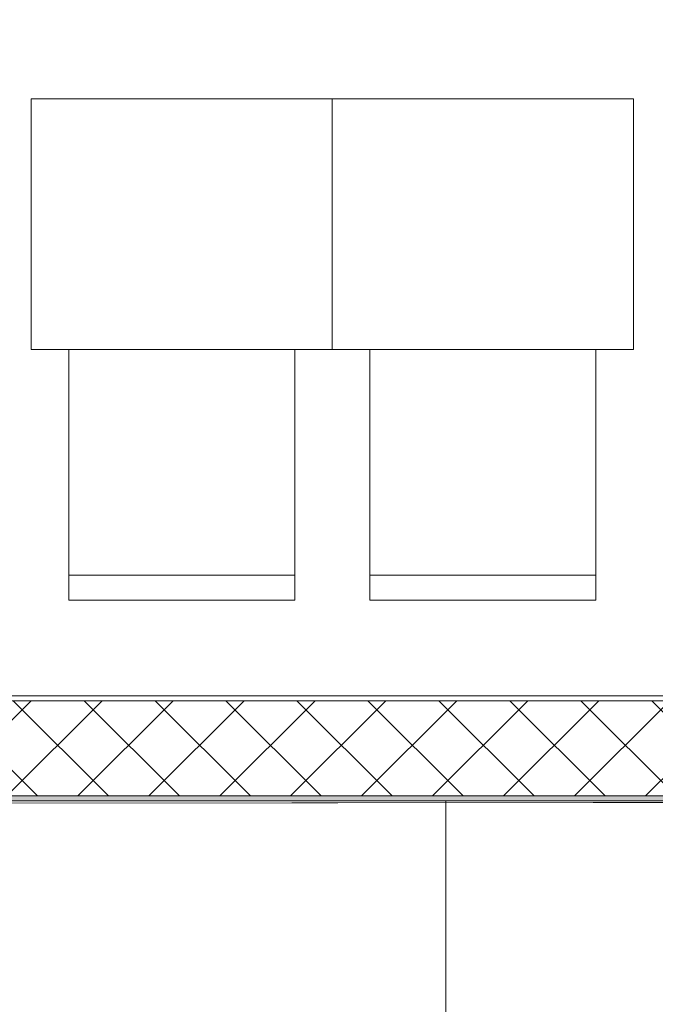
# Model space of a CAD drawing. Header units: millimetres. Extents: x 74467 to 235410, y -65 to 114857.
# Tile 185 of 256: x 122890 to 124157, y 70831 to 72794. Entities that reach past the tile are written whole.
import ezdxf
from ezdxf.enums import TextEntityAlignment as Align

# ---------------------------------------------------------------- set-up
doc = ezdxf.new("R2010")
doc.units = ezdxf.units.MM
doc.header["$MEASUREMENT"] = 0
doc.linetypes.add('Katkend topelt', pattern=[1093.611073, 529.166651, -211.666656, 141.111112, -211.666656])
doc.linetypes.add('Wipeout_Contour', pattern=[1000, 0, -1000])
for name, color, linetype in [('00 Kunstikonkursi LÜ jaoks asendi 2D', 7, 'Continuous'), ('00 Teljed.AR', 7, 'Continuous'), ('1235 Vahelaed.AR', 7, 'Continuous'), ('1311 Siseseinad.AR', 7, 'Continuous'), ('1326 Seinapinnad.SA', 7, 'Continuous'), ('1330 Sisustus.SA', 7, 'Continuous'), ('9350 Netopind.AR', 7, 'Continuous')]:
    doc.layers.add(name, color=color, linetype=linetype)
doc.styles.add('GENERATED_STYLE_3', font='txt')

# ---------------------------------------------------------------- blocks, each defined once
blk = doc.blocks.new('Slab_3_1', base_point=(121939.6, 71235.9))
at = {"color": 254, "linetype": 'Wipeout_Contour', "lineweight": 0, "ltscale": 852887.361332}
blk.add_wipeout([(121939.6, 71235.9), (121462.1, 67838), (123892.6, 67793.4), (123892.6, 69575.9), (126312.6, 69575.9), (126312.6, 71235.9)], dxfattribs=at).dxf.layer = '1235 Vahelaed.AR'
at = {"layer": '1235 Vahelaed.AR', "color": 7, "linetype": 'Continuous', "lineweight": 13, "flags": 128}
blk.add_lwpolyline([(126312.6, 71235.9), (121939.6, 71235.9)], dxfattribs=at)
blk = doc.blocks.new('Slab_22_1', base_point=(124307.1, 88081.6))
at = {"color": 254, "linetype": 'Wipeout_Contour', "lineweight": 0, "ltscale": 742907.755518}
blk.add_wipeout([(124307.1, 88081.6), (121939.6, 71235.9), (126312.6, 71235.9), (129692.6, 71235.9), (129692.6, 87324.7)], dxfattribs=at).dxf.layer = '1235 Vahelaed.AR'
at = {"layer": '1235 Vahelaed.AR', "color": 7, "linetype": 'Continuous', "lineweight": 13, "flags": 128}
blk.add_lwpolyline([(124307.1, 88081.6), (121939.6, 71235.9), (126312.6, 71235.9), (129692.6, 71235.9), (129692.6, 83745.5)], dxfattribs=at)
blk = doc.blocks.new('Liikumisruum_RG 103_3_1', base_point=(96460.4, 94557))
at = {"layer": '9350 Netopind.AR', "color": 7, "linetype": 'Continuous', "lineweight": 13, "flags": 128}
blk.add_lwpolyline([(129702.6, 93185.9), (129702.6, 71235.9), (123739.6, 71235.9), (123739.6, 69725.9), (129705.6, 69725.9), (129705.6, 67676.8), (132092.6, 67651.1), (132092.6, 69545.9), (131292.6, 69545.9), (131292.6, 72785.9), (132092.6, 72785.9), (132092.6, 78875.9), (131292.6, 78875.9), (131292.6, 81535.9), (132092.6, 81535.9), (132092.6, 85125.9), (131292.6, 85125.9), (131292.6, 87785.9), (132092.6, 87785.9), (132092.6, 89925.9), (131292.6, 89925.9), (131292.6, 93195.9)], dxfattribs=at)
blk = doc.blocks.new('Kättepesuala_PK 107_11_1', base_point=(121690.4, 69462.9))
at = {"layer": '9350 Netopind.AR', "color": 7, "linetype": 'Continuous', "lineweight": 13, "flags": 128}
blk.add_lwpolyline([(121939.6, 71235.9), (121463.5, 67848), (123739.6, 67797.9), (123739.6, 69725.9), (123739.6, 71235.9)], close=True, dxfattribs=at)
blk = doc.blocks.new('Ainekabinet 2_PK 111_30_1', base_point=(123325, 77435.9))
at = {"layer": '9350 Netopind.AR', "color": 7, "linetype": 'Continuous', "lineweight": 13, "flags": 128}
blk.add_lwpolyline([(122085.9, 72277), (122006.6, 71712.5), (122412.6, 71655.4), (122383.1, 71445.9), (129502.6, 71445.9), (129502.6, 77435.9), (123225, 77435.9), (122810.9, 77435.9)], close=True, dxfattribs=at)
blk = doc.blocks.new('Wall_32_1', base_point=(129692.6, 71245.9))
at = {"layer": '1311 Siseseinad.AR', "linetype": 'Continuous', "lineweight": 13, "true_color": 0x50504f}
h = blk.add_hatch(dxfattribs=at)
h.set_pattern_fill('Plokk_õõnesbetoon_0001', color=251, style=0, pattern_type=2)
h.set_pattern_definition([(45, (0, 0), (-70.71068, 70.71068), []), (135, (0, 0), (70.71068, 70.71068), [])])
h.paths.add_polyline_path([(121942, 71245.9), (129502.6, 71245.9), (129502.6, 71435.9), (122371.6, 71435.9), (122345.6, 71250.8), (121950.5, 71306.3)])
at = {"layer": '1311 Siseseinad.AR', "color": 7, "linetype": 'Continuous', "lineweight": 15, "flags": 128}
for points in [[(129502.6, 71435.9), (122371.6, 71435.9)], [(121942, 71245.9), (129502.6, 71245.9)]]:
    blk.add_lwpolyline(points, dxfattribs=at)
blk = doc.blocks.new('Wall_262_1', base_point=(129692.6, 71245.9))
at = {"layer": '1326 Seinapinnad.SA', "linetype": 'Continuous', "lineweight": 0, "true_color": 0xfefefe}
blk.add_hatch(color=7, dxfattribs=at).paths.add_polyline_path([(129692.6, 71245.9), (121941, 71245.9), (121941, 71235.9), (129692.6, 71235.9)])
at = {"layer": '1326 Seinapinnad.SA', "color": 7, "linetype": 'Continuous', "lineweight": 15, "flags": 128}
for points in [[(129692.6, 71245.9), (121941, 71245.9)], [(121941, 71235.9), (129692.6, 71235.9)]]:
    blk.add_lwpolyline(points, dxfattribs=at)
blk = doc.blocks.new('Wall_269_1', base_point=(122371.6, 71435.9))
at = {"layer": '1326 Seinapinnad.SA', "linetype": 'Continuous', "lineweight": 0, "true_color": 0xfefefe}
blk.add_hatch(color=7, dxfattribs=at).paths.add_polyline_path([(122381.7, 71435.9), (129502.6, 71435.9), (129502.6, 71445.9), (122383.1, 71445.9)])
at = {"layer": '1326 Seinapinnad.SA', "color": 7, "linetype": 'Continuous', "lineweight": 15, "flags": 128}
for points in [[(129502.6, 71445.9), (122383.1, 71445.9)], [(122371.6, 71435.9), (129502.6, 71435.9)]]:
    blk.add_lwpolyline(points, dxfattribs=at)
blk = doc.blocks.new('Wall_574_1', base_point=(122373, 71435.9))
at = {"color": 254, "linetype": 'Wipeout_Contour', "lineweight": 0, "ltscale": 578135.032796}
blk.add_wipeout([(122373, 71435.9), (128892.6, 71435.9), (128892.6, 71445.9), (122373, 71445.9)], dxfattribs=at).dxf.layer = '1326 Seinapinnad.SA'
at = {"layer": '1326 Seinapinnad.SA', "color": 7, "linetype": 'Continuous', "lineweight": 13, "flags": 128}
for points in [[(128892.6, 71445.9), (122373, 71445.9)], [(122373, 71435.9), (128892.6, 71435.9)]]:
    blk.add_lwpolyline(points, dxfattribs=at)
blk = doc.blocks.new('Chair 10 24[167]_1', base_point=(122988.4, 71636.2))
at = {"layer": '1330 Sisustus.SA', "color": 253, "linetype": 'Continuous', "lineweight": 13, "true_color": 0xa5a6a4}
blk.add_line((122988.4, 71686.2), (123438.4, 71686.2), dxfattribs=at)
at = {"layer": '1330 Sisustus.SA', "color": 253, "linetype": 'Continuous', "lineweight": 13, "true_color": 0xa5a6a4, "flags": 128}
blk.add_lwpolyline([(122988.4, 72136.2), (123438.4, 72136.2), (123438.4, 71636.2), (122988.4, 71636.2)], close=True, dxfattribs=at)
blk = doc.blocks.new('Dining Table 01 24[168]_1', base_point=(123513.4, 72636.2))
at = {"layer": '1330 Sisustus.SA', "color": 253, "linetype": 'Continuous', "lineweight": 13, "true_color": 0xa5a6a4}
for p, q in [((123513.4, 72636.2), (122913.4, 72636.2)), ((122913.4, 72636.2), (122913.4, 72136.2)), ((123513.4, 72136.2), (123513.4, 72636.2)), ((122913.4, 72136.2), (123513.4, 72136.2))]:
    blk.add_line(p, q, dxfattribs=at)
at = {"layer": '1330 Sisustus.SA', "color": 253, "linetype": 'Continuous', "lineweight": 13, "true_color": 0xa5a6a4, "flags": 128}
blk.add_lwpolyline([(123513.4, 72636.2), (122913.4, 72636.2), (122913.4, 72136.2), (123513.4, 72136.2)], close=True, dxfattribs=at)
blk = doc.blocks.new('Chair 10 24[169]_1', base_point=(123588.4, 71636.2))
at = {"layer": '1330 Sisustus.SA', "color": 253, "linetype": 'Continuous', "lineweight": 13, "true_color": 0xa5a6a4}
blk.add_line((123588.4, 71686.2), (124038.4, 71686.2), dxfattribs=at)
at = {"layer": '1330 Sisustus.SA', "color": 253, "linetype": 'Continuous', "lineweight": 13, "true_color": 0xa5a6a4, "flags": 128}
blk.add_lwpolyline([(123588.4, 72136.2), (124038.4, 72136.2), (124038.4, 71636.2), (123588.4, 71636.2)], close=True, dxfattribs=at)
blk = doc.blocks.new('Dining Table 01 24[170]_1', base_point=(124113.4, 72636.2))
at = {"layer": '1330 Sisustus.SA', "color": 253, "linetype": 'Continuous', "lineweight": 13, "true_color": 0xa5a6a4}
for p, q in [((124113.4, 72636.2), (123513.4, 72636.2)), ((123513.4, 72636.2), (123513.4, 72136.2)), ((124113.4, 72136.2), (124113.4, 72636.2)), ((123513.4, 72136.2), (124113.4, 72136.2))]:
    blk.add_line(p, q, dxfattribs=at)
at = {"layer": '1330 Sisustus.SA', "color": 253, "linetype": 'Continuous', "lineweight": 13, "true_color": 0xa5a6a4, "flags": 128}
blk.add_lwpolyline([(124113.4, 72636.2), (123513.4, 72636.2), (123513.4, 72136.2), (124113.4, 72136.2)], close=True, dxfattribs=at)
blk = doc.blocks.new('Standard grid marker_7')
at = {"layer": '00 Teljed.AR', "color": 252, "linetype": 'Katkend topelt', "lineweight": 13, "true_color": 0x8c8d8c}
blk.add_line((1179.4, 0), (38064.5, 0), dxfattribs=at)
at = {"layer": '00 Teljed.AR', "color": 252, "lineweight": 13, "true_color": 0x8c8d8c, "style": 'GENERATED_STYLE_3'}
for tag, p in [('AC_MarkerText_1_0', (-200, -191.4)), ('AC_MarkerText_1_1', (39443.9, -191.4))]:
    blk.add_attdef(tag, text='', height=200, rotation=180, dxfattribs=at).set_placement(p, align=Align.TOP_CENTER)

msp = doc.modelspace()

# ---------------------------------------------------------------- block references
at = {"layer": '1235 Vahelaed.AR', "color": 7, "linetype": 'Continuous', "lineweight": 13}
msp.add_blockref('Slab_3_1', (121939.6, 71235.9), dxfattribs=at)

# ---------------------------------------------------------------- next in the draw order: block references
msp.add_blockref('Slab_22_1', (124307.1, 88081.6), dxfattribs=at)

# ---------------------------------------------------------------- next in the draw order: linework, layer by layer
at = {"layer": '00 Kunstikonkursi LÜ jaoks asendi 2D', "color": 7, "linetype": 'Continuous', "lineweight": 13, "flags": 128}
for points in [[(85212.3, 103505.9), (80740.1, 71575.3), (94839, 69600.8), (97910.8, 91471.6), (123957.8, 87832), (121631.9, 71230), (139853.7, 71250.7), (139838.5, 103531.6)], [(121631.9, 71230), (121180.2, 68000.7), (139640.4, 67681.9), (139638.7, 71250.6)]]:
    msp.add_lwpolyline(points, close=True, dxfattribs=at)
at = {"layer": '9350 Netopind.AR', "color": 7, "linetype": 'Continuous', "lineweight": 0, "true_color": 0xfaefc5, "flags": 128}
msp.add_lwpolyline([(129702.6, 93185.9), (129702.6, 71235.9), (123739.6, 71235.9), (123739.6, 69725.9), (129705.6, 69725.9), (129705.6, 67676.8), (132092.6, 67651.1), (132092.6, 69545.9), (131292.6, 69545.9), (131292.6, 72785.9), (132092.6, 72785.9), (132092.6, 78875.9), (131292.6, 78875.9), (131292.6, 81535.9), (132092.6, 81535.9), (132092.6, 85125.9), (131292.6, 85125.9), (131292.6, 87785.9), (132092.6, 87785.9), (132092.6, 89925.9), (131292.6, 89925.9), (131292.6, 93195.9)], dxfattribs=at)
at = {"layer": '9350 Netopind.AR', "color": 253, "linetype": 'Continuous', "lineweight": 0, "true_color": 0xbbb393, "flags": 128}
msp.add_lwpolyline([(122085.9, 72277), (122006.6, 71712.5), (122412.6, 71655.4), (122383.1, 71445.9), (129502.6, 71445.9), (129502.6, 77435.9), (123225, 77435.9), (122810.9, 77435.9)], close=True, dxfattribs=at)
at = {"layer": '9350 Netopind.AR', "color": 153, "linetype": 'Continuous', "lineweight": 0, "true_color": 0x7da59c, "flags": 128}
msp.add_lwpolyline([(121939.6, 71235.9), (121463.5, 67848), (123739.6, 67797.9), (123739.6, 69725.9), (123739.6, 71235.9)], close=True, dxfattribs=at)

# ---------------------------------------------------------------- next in the draw order: block references
at = {"layer": '1311 Siseseinad.AR', "color": 7, "lineweight": 15}
msp.add_blockref('Wall_32_1', (129692.6, 71245.9), dxfattribs=at)
at = {"layer": '1326 Seinapinnad.SA', "color": 7, "lineweight": 15}
for name, p in [('Wall_269_1', (122371.6, 71435.9)), ('Wall_262_1', (129692.6, 71245.9))]:
    msp.add_blockref(name, p, dxfattribs=at)
at = {"layer": '1330 Sisustus.SA', "color": 253, "linetype": 'Continuous', "lineweight": 13, "true_color": 0xa5a6a4}
for name, p in [('Dining Table 01 24[168]_1', (123513.4, 72636.2)), ('Dining Table 01 24[170]_1', (124113.4, 72636.2)), ('Chair 10 24[167]_1', (122988.4, 71636.2)), ('Chair 10 24[169]_1', (123588.4, 71636.2))]:
    msp.add_blockref(name, p, dxfattribs=at)
at = {"layer": '9350 Netopind.AR', "color": 7, "linetype": 'Continuous', "lineweight": 13}
for name, p in [('Liikumisruum_RG 103_3_1', (96460.4, 94557)), ('Kättepesuala_PK 107_11_1', (121690.4, 69462.9))]:
    msp.add_blockref(name, p, dxfattribs=at)
at = {"layer": '9350 Netopind.AR', "color": 12, "linetype": 'Continuous', "lineweight": 13, "true_color": 0xdf0000}
msp.add_blockref('Ainekabinet 2_PK 111_30_1', (123325, 77435.9), dxfattribs=at)

# ---------------------------------------------------------------- next in the draw order: block references
at = {"layer": '1326 Seinapinnad.SA', "color": 7, "lineweight": 15}
msp.add_blockref('Wall_574_1', (122373, 71435.9), dxfattribs=at)

# ---------------------------------------------------------------- next in the draw order: block references
at = {"layer": '00 Teljed.AR', "color": 7, "linetype": 'Continuous', "lineweight": 13, "zscale": 1000, "rotation": 180}
msp.add_blockref('Standard grid marker_7', (144446.7, 71245.9), dxfattribs=at)

doc.saveas('drawing.dxf')
